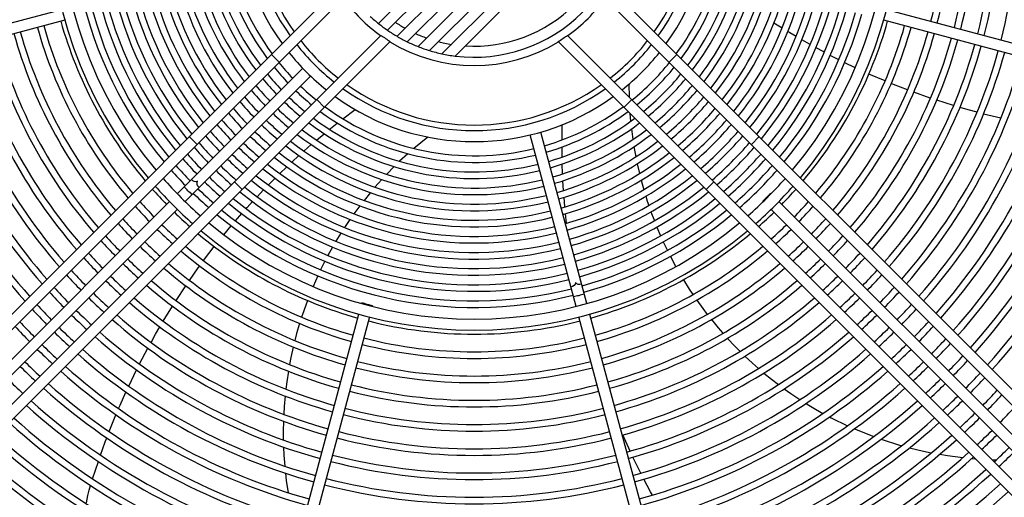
# Model space of a CAD drawing. Header units: centimetres. Extents: x -92429 to 178773, y 2337 to 428125.
# Tile 94 of 138: x 162349 to 162390, y 9511 to 9531. Entities that reach past the tile are written whole.
import ezdxf

# ---------------------------------------------------------------- set-up
doc = ezdxf.new("R2010")
doc.units = ezdxf.units.CM
doc.header["$LTSCALE"] = 50
doc.layers.add('WL_urządzenia', color=1, linetype='Continuous')

msp = doc.modelspace()

# ---------------------------------------------------------------- linework, layer by layer
at = {"layer": 'WL_urządzenia', "color": 1, "linetype": 'Continuous'}
for p, q in [((162363.869, 9530.689, 2170), (162372.893, 9539.714, 2170)), ((162373.173, 9539.338, 2170), (162364.245, 9530.41, 2170)), ((162364.645, 9530.155, 2170), (162373.428, 9538.937, 2170)), ((162373.657, 9538.511, 2170), (162365.072, 9529.926, 2170)), ((162365.527, 9529.725, 2170), (162373.858, 9538.056, 2170)), ((162374.028, 9537.571, 2170), (162366.012, 9529.555, 2170)), ((162366.532, 9529.42, 2170), (162374.163, 9537.051, 2170)), ((162374.259, 9536.491, 2170), (162367.092, 9529.324, 2170)), ((162362.126, 9532.158, 2170), (162338.098, 9508.13, 2170)), ((162397.681, 9508.13, 2170), (162373.653, 9532.158, 2170)), ((162338.425, 9507.802, 2170), (162362.391, 9531.768, 2170)), ((162373.388, 9531.768, 2170), (162397.354, 9507.802, 2170)), ((162336.043, 9527.4, 2170), (162350.549, 9531.287, 2170)), ((162385.23, 9531.287, 2170), (162399.736, 9527.4, 2170)), ((162350.669, 9530.839, 2170), (162336.163, 9526.952, 2170)), ((162380.838, 9530.498, 2170), (162380.493, 9530.714, 2170)), ((162399.616, 9526.952, 2170), (162385.11, 9530.839, 2170)), ((162363.964, 9530.195, 2170), (162339.998, 9506.229, 2170)), ((162395.781, 9506.229, 2170), (162371.815, 9530.195, 2170)), ((162381.162, 9530.3, 2170), (162381.078, 9530.351, 2170)), ((162381.425, 9530.144, 2170), (162381.162, 9530.3, 2170)), ((162340.326, 9505.901, 2170), (162364.355, 9529.93, 2170)), ((162371.424, 9529.93, 2170), (162395.453, 9505.901, 2170)), ((162382.018, 9529.805, 2170), (162381.668, 9530.003, 2170)), ((162382.56, 9529.51, 2170), (162382.263, 9529.669, 2170)), ((162359.364, 9529.396, 2170), (162359.692, 9529.069, 2170)), ((162376.087, 9529.069, 2170), (162376.415, 9529.396, 2170)), ((162382.617, 9529.479, 2170), (162382.56, 9529.51, 2170)), ((162383.221, 9529.168, 2170), (162382.864, 9529.35, 2170)), ((162355.404, 9523.535, 2170), (162360.68, 9528.811, 2170)), ((162383.91, 9528.834, 2170), (162383.47, 9529.045, 2170)), ((162355.731, 9523.207, 2170), (162361.007, 9528.483, 2170)), ((162385.169, 9528.276, 2170), (162384.488, 9528.569, 2170)), ((162374.392, 9528.139, 2170), (162374.4, 9527.61, 2170)), ((162385.519, 9528.132, 2170), (162385.426, 9528.17, 2170)), ((162386.116, 9527.9, 2170), (162385.519, 9528.132, 2170)), ((162387.069, 9527.558, 2170), (162386.377, 9527.803, 2170)), ((162387.077, 9527.555, 2170), (162387.069, 9527.558, 2170)), ((162361.265, 9527.495, 2170), (162361.593, 9527.168, 2170)), ((162374.186, 9527.168, 2170), (162374.514, 9527.495, 2170)), ((162388.05, 9527.241, 2170), (162387.341, 9527.466, 2170)), ((162388.655, 9527.065, 2170), (162388.318, 9527.161, 2170)), ((162362.365, 9526.69, 2170), (162362.877, 9527.078, 2170)), ((162374.437, 9526.917, 2170), (162374.467, 9526.577, 2170)), ((162389.037, 9526.96, 2170), (162388.655, 9527.065, 2170)), ((162390.036, 9526.71, 2170), (162389.308, 9526.888, 2170)), ((162361.847, 9526.28, 2170), (162362.131, 9526.507, 2170)), ((162371.583, 9525.796, 2170), (162371.593, 9526.439, 2170)), ((162355.906, 9525.938, 2170), (162356.234, 9525.611, 2170)), ((162361.257, 9525.791, 2170), (162361.576, 9526.058, 2170)), ((162361.802, 9526.243, 2170), (162361.847, 9526.28, 2170)), ((162365.94, 9525.918, 2170), (162365.353, 9525.439, 2170)), ((162372.176, 9518.801, 2170), (162370.245, 9526.008, 2170)), ((162372.624, 9518.921, 2170), (162370.692, 9526.128, 2170)), ((162374.501, 9526.26, 2170), (162374.56, 9525.816, 2170)), ((162379.545, 9525.611, 2170), (162379.873, 9525.938, 2170)), ((162360.729, 9525.33, 2170), (162361.038, 9525.603, 2170)), ((162371.587, 9525.137, 2170), (162371.583, 9525.5, 2170)), ((162374.607, 9525.513, 2170), (162374.645, 9525.296, 2170)), ((162360.215, 9524.863, 2170), (162360.516, 9525.139, 2170)), ((162365.1, 9525.217, 2170), (162364.755, 9524.898, 2170)), ((162371.588, 9525.078, 2170), (162371.587, 9525.137, 2170)), ((162374.645, 9525.296, 2170), (162374.685, 9525.087, 2170)), ((162359.716, 9524.386, 2170), (162360.009, 9524.668, 2170)), ((162364.527, 9524.676, 2170), (162364.213, 9524.356, 2170)), ((162371.609, 9524.37, 2170), (162371.595, 9524.786, 2170)), ((162374.744, 9524.795, 2170), (162374.839, 9524.384, 2170)), ((162357.807, 9524.038, 2170), (162358.135, 9523.71, 2170)), ((162359.231, 9523.902, 2170), (162359.446, 9524.12, 2170)), ((162359.446, 9524.12, 2170), (162359.515, 9524.189, 2170)), ((162363.855, 9523.968, 2170), (162363.715, 9523.809, 2170)), ((162364.003, 9524.132, 2170), (162363.855, 9523.968, 2170)), ((162371.647, 9523.67, 2170), (162371.623, 9524.082, 2170)), ((162374.91, 9524.102, 2170), (162375.021, 9523.702, 2170)), ((162377.644, 9523.71, 2170), (162377.972, 9524.038, 2170)), ((162358.758, 9523.409, 2170), (162359.035, 9523.701, 2170)), ((162363.522, 9523.582, 2170), (162363.256, 9523.254, 2170)), ((162375.103, 9523.428, 2170), (162375.168, 9523.224, 2170)), ((162380.359, 9523.552, 2170), (162380.375, 9523.535, 2170)), ((162344.456, 9512.588, 2170), (162355.076, 9523.207, 2170)), ((162358.341, 9522.955, 2170), (162358.567, 9523.204, 2170)), ((162363.078, 9523.024, 2170), (162362.831, 9522.691, 2170)), ((162371.699, 9522.978, 2170), (162371.667, 9523.385, 2170)), ((162375.168, 9523.224, 2170), (162375.23, 9523.039, 2170)), ((162380.048, 9523.207, 2170), (162380.031, 9523.224, 2170)), ((162380.703, 9523.207, 2170), (162391.323, 9512.588, 2170)), ((162355.404, 9522.879, 2170), (162344.784, 9512.26, 2170)), ((162357.85, 9522.396, 2170), (162358.112, 9522.698, 2170)), ((162358.298, 9522.907, 2170), (162358.341, 9522.955, 2170)), ((162371.767, 9522.292, 2170), (162371.726, 9522.696, 2170)), ((162375.323, 9522.772, 2170), (162375.465, 9522.393, 2170)), ((162390.995, 9512.26, 2170), (162380.375, 9522.879, 2170)), ((162357.358, 9521.808, 2170), (162357.669, 9522.184, 2170)), ((162362.545, 9522.28, 2170), (162362.437, 9522.118, 2170)), ((162362.666, 9522.457, 2170), (162362.545, 9522.28, 2170)), ((162362.284, 9521.88, 2170), (162362.073, 9521.535, 2170)), ((162371.803, 9521.984, 2170), (162371.8, 9522.011, 2170)), ((162375.569, 9522.132, 2170), (162375.727, 9521.762, 2170)), ((162375.841, 9521.508, 2170), (162375.955, 9521.266, 2170)), ((162356.512, 9520.722, 2170), (162356.961, 9521.311, 2170)), ((162361.931, 9521.292, 2170), (162361.737, 9520.941, 2170)), ((162375.955, 9521.266, 2170), (162376.014, 9521.146, 2170)), ((162361.607, 9520.694, 2170), (162361.486, 9520.455, 2170)), ((162376.139, 9520.898, 2170), (162376.369, 9520.467, 2170)), ((162355.918, 9519.893, 2170), (162356.288, 9520.416, 2170)), ((162356.288, 9520.416, 2170), (162356.348, 9520.498, 2170)), ((162361.486, 9520.455, 2170), (162361.428, 9520.335, 2170)), ((162361.309, 9520.084, 2170), (162361.112, 9519.638, 2170)), ((162376.688, 9519.918, 2170), (162376.932, 9519.53, 2170)), ((162355.356, 9519.052, 2170), (162355.761, 9519.664, 2170)), ((162376.932, 9519.53, 2170), (162377.089, 9519.293, 2170)), ((162355.351, 9519.045, 2170), (162355.356, 9519.052, 2170)), ((162360.875, 9519.048, 2170), (162360.72, 9518.617, 2170)), ((162363.155, 9518.921, 2170), (162363.162, 9518.944, 2170)), ((162377.247, 9519.063, 2170), (162377.506, 9518.704, 2170)), ((162354.811, 9518.176, 2170), (162355.201, 9518.81, 2170)), ((162359.149, 9503.967, 2170), (162363.035, 9518.473, 2170)), ((162360.72, 9518.617, 2170), (162360.629, 9518.347, 2170)), ((162363.609, 9518.824, 2170), (162363.603, 9518.801, 2170)), ((162372.744, 9518.473, 2170), (162376.63, 9503.967, 2170)), ((162377.506, 9518.704, 2170), (162377.689, 9518.462, 2170)), ((162363.483, 9518.353, 2170), (162359.596, 9503.847, 2170)), ((162360.546, 9518.081, 2170), (162360.422, 9517.656, 2170)), ((162376.183, 9503.847, 2170), (162372.296, 9518.353, 2170)), ((162377.864, 9518.241, 2170), (162378.146, 9517.899, 2170)), ((162354.299, 9517.287, 2170), (162354.494, 9517.632, 2170)), ((162354.494, 9517.632, 2170), (162354.669, 9517.935, 2170)), ((162360.422, 9517.656, 2170), (162360.345, 9517.362, 2170)), ((162378.146, 9517.899, 2170), (162378.349, 9517.666, 2170)), ((162378.539, 9517.455, 2170), (162378.846, 9517.13, 2170)), ((162353.816, 9516.378, 2170), (162354.165, 9517.041, 2170)), ((162360.278, 9517.089, 2170), (162360.182, 9516.656, 2170)), ((162378.846, 9517.13, 2170), (162379.067, 9516.906, 2170)), ((162360.182, 9516.656, 2170), (162360.123, 9516.352, 2170)), ((162379.274, 9516.705, 2170), (162379.596, 9516.406, 2170)), ((162379.596, 9516.406, 2170), (162379.846, 9516.186, 2170)), ((162353.361, 9515.449, 2170), (162353.689, 9516.126, 2170)), ((162360.074, 9516.073, 2170), (162360.007, 9515.631, 2170)), ((162380.069, 9515.997, 2170), (162380.387, 9515.738, 2170)), ((162360.007, 9515.631, 2170), (162359.967, 9515.319, 2170)), ((162380.387, 9515.738, 2170), (162380.686, 9515.509, 2170)), ((162353, 9514.649, 2170), (162353.242, 9515.192, 2170)), ((162380.926, 9515.332, 2170), (162381.205, 9515.134, 2170)), ((162381.205, 9515.134, 2170), (162381.588, 9514.879, 2170)), ((162359.936, 9515.032, 2170), (162359.898, 9514.594, 2170)), ((162352.936, 9514.501, 2170), (162353, 9514.649, 2170)), ((162359.898, 9514.594, 2170), (162359.878, 9514.262, 2170)), ((162381.845, 9514.715, 2170), (162381.967, 9514.641, 2170)), ((162381.967, 9514.641, 2170), (162382.105, 9514.558, 2170)), ((162382.105, 9514.558, 2170), (162382.555, 9514.301, 2170)), ((162352.541, 9513.534, 2170), (162352.825, 9514.239, 2170)), ((162359.867, 9513.969, 2170), (162359.859, 9513.559, 2170)), ((162382.83, 9514.153, 2170), (162382.898, 9514.117, 2170)), ((162382.898, 9514.117, 2170), (162383.588, 9513.78, 2170)), ((162359.859, 9513.559, 2170), (162359.862, 9513.183, 2170)), ((162383.882, 9513.649, 2170), (162384.69, 9513.325, 2170)), ((162352.177, 9512.548, 2170), (162352.376, 9513.098, 2170)), ((162352.376, 9513.098, 2170), (162352.439, 9513.266, 2170)), ((162374.446, 9512.711, 2170), (162374.138, 9513.394, 2170)), ((162385.003, 9513.213, 2170), (162385.768, 9512.97, 2170)), ((162359.87, 9512.885, 2170), (162359.887, 9512.543, 2170)), ((162385.768, 9512.97, 2170), (162385.864, 9512.943, 2170)), ((162386.197, 9512.853, 2170), (162386.776, 9512.714, 2170)), ((162386.776, 9512.714, 2170), (162387.112, 9512.644, 2170)), ((162351.845, 9511.543, 2170), (162352.084, 9512.275, 2170)), ((162359.887, 9512.543, 2170), (162359.921, 9512.084, 2170)), ((162374.898, 9511.781, 2170), (162374.566, 9512.456, 2170)), ((162387.466, 9512.579, 2170), (162387.787, 9512.527, 2170)), ((162387.787, 9512.527, 2170), (162388.44, 9512.441, 2170)), ((162388.817, 9512.405, 2170), (162388.961, 9512.393, 2170)), ((162389.654, 9512.356, 2170), (162389.757, 9512.353, 2170)), ((162389.757, 9512.353, 2170), (162389.853, 9512.351, 2170)), ((162359.951, 9511.781, 2170), (162359.967, 9511.638, 2170)), ((162359.967, 9511.638, 2170), (162359.987, 9511.479, 2170)), ((162359.987, 9511.479, 2170), (162360.061, 9510.966, 2170)), ((162375.306, 9511.003, 2170), (162375.027, 9511.529, 2170)), ((162351.643, 9510.848, 2170), (162351.705, 9511.077, 2170)), ((162351.705, 9511.077, 2170), (162351.761, 9511.266, 2170)), ((162375.383, 9510.862, 2170), (162375.306, 9511.003, 2170)), ((162351.581, 9510.54, 2170), (162351.643, 9510.848, 2170))]:
    msp.add_line(p, q, dxfattribs=at)
for points in [[(162363.964, 9530.195, -0.016414), (162364.355, 9529.93)], [(162371.424, 9529.93, -0.016414), (162371.815, 9530.195)], [(162356.327, 9523.802, -0.374287), (162356.258, 9524.062, -0.374287), (162355.999, 9524.13)], [(162356.021, 9523.497, 0.037253), (162355.851, 9523.655, 0.037253), (162355.694, 9523.825)], [(162380.359, 9523.552, 0.037253), (162380.201, 9523.382, 0.037253), (162380.031, 9523.224)], [(162380.189, 9523.394, 0.037253), (162380.359, 9523.552)], [(162380.031, 9523.224, 0.037253), (162380.189, 9523.394)], [(162372.406, 9519.734, -0.374287), (162372.147, 9519.805, -0.374287), (162371.958, 9519.614)], [(162372.517, 9519.317, 0.037253), (162372.296, 9519.249, 0.037253), (162372.07, 9519.197)], [(162363.609, 9518.824, 0.037253), (162363.383, 9518.875, 0.037253), (162363.162, 9518.944)], [(162363.162, 9518.944, 0.037253), (162363.388, 9518.892)], [(162363.388, 9518.892, 0.037253), (162363.609, 9518.824)]]:
    msp.add_lwpolyline(points, format="xyb", dxfattribs=at)
msp.add_circle((162367.889, 9535.693, 2170), 47.277, dxfattribs=at)
for radius, start, end in [(47.277, 139.4416, 130.5584), (42.566, 137.9961, 132.0039), (42.222, 138.0205, 131.9795), (42.012, 138.0356, 131.9644), (17.891, 140.0533, 219.9467), (17.891, 320.0533, 39.9467), (17.428, 140.1881, 219.8119), (17.428, 320.1881, 39.8119), (9.967, 144.0971, 215.9029), (9.967, 324.0971, 35.9029), (22.88, 345.5804, 14.4196), (9.504, 144.5449, 215.4551), (9.27, 144.7878, 215.2122), (9.27, 324.7878, 35.2122), (9.504, 324.5449, 35.4551), (20.842, 345.6371, 14.3629), (21.12, 345.6287, 14.3713), (21.861, 345.6074, 14.3926), (22.139, 345.5998, 14.4002), (19.823, 345.6699, 14.3301), (20.101, 345.6606, 14.3394), (16.94, 165.7839, 219.6621), (16.662, 165.797, 219.5728), (16.262, 165.8165, 219.439), (15.984, 165.8307, 219.342), (15.585, 165.852, 219.1964), (15.307, 165.8675, 219.0906), (14.907, 165.8908, 218.9317), (14.629, 165.9077, 218.8158), (14.23, 165.9332, 218.6415), (13.951, 165.9518, 218.5142), (13.552, 165.9799, 218.3222), (13.274, 166.0004, 218.1816), (12.874, 166.0314, 217.969), (12.596, 166.0542, 217.8129), (12.197, 166.0887, 217.5762), (11.919, 166.1142, 217.402), (11.519, 166.1528, 217.1369), (11.241, 166.1813, 216.9411), (10.842, 166.2249, 216.642), (10.563, 166.2571, 216.4203), (6.418, 262.8711, 7.1289), (5.955, 266.4231, 3.5769), (10.563, 323.5797, 343.7429), (10.842, 323.358, 343.7751), (11.241, 323.0589, 343.8187), (11.519, 322.8631, 343.8472), (11.919, 322.598, 343.8858), (12.197, 322.4238, 343.9113), (12.596, 322.1871, 343.9458), (12.874, 322.031, 343.9686), (6.77, 215.5424, 234.4576), (6.77, 305.5424, 324.4576), (13.274, 321.8184, 343.9996), (13.552, 321.6778, 344.0201), (13.951, 321.4858, 344.0482), (14.23, 321.3585, 344.0668), (14.629, 321.1842, 344.0923), (14.907, 321.0683, 344.1092), (15.307, 320.9094, 344.1325), (15.585, 320.8036, 344.148), (15.984, 320.658, 344.1693), (6.418, 227.0695, 231.2192), (16.262, 320.561, 344.1835), (16.662, 320.4272, 344.203), (16.94, 320.3379, 344.2161), (19.082, 195.6959, 220.2628), (18.804, 195.7062, 220.1926), (18.063, 195.7351, 219.9949), (6.419, 231.2182, 235.4003), (5.955, 236.2209, 240.8089), (18.063, 320.0051, 344.2649), (18.804, 319.8074, 344.2938), (19.082, 319.7372, 344.3041), (20.842, 195.6371, 220.6636), (20.101, 195.6606, 220.5034), (19.823, 195.6699, 220.4402), (6.418, 235.4021, 239.6419), (6.419, 239.6394, 243.9622), (5.955, 245.5036, 250.3473), (19.823, 319.5598, 344.3301), (20.101, 319.4966, 344.3394), (20.842, 319.3364, 344.3629), (22.139, 195.5998, 220.9181), (21.861, 195.6074, 220.8661), (21.12, 195.6287, 220.7208), (9.504, 218.2782, 231.7218), (9.27, 218.1079, 231.8921), (6.77, 238.461, 301.539), (6.418, 243.9655, 248.4046), (6.419, 248.4004, 252.993), (5.955, 255.3938, 260.7167), (9.27, 308.1079, 321.8921), (9.504, 308.2782, 321.7218), (21.12, 319.2792, 344.3713), (21.861, 319.1339, 344.3926), (22.139, 319.0819, 344.4002), (24.177, 195.5492, 221.2627), (23.899, 195.5556, 221.2191), (23.158, 195.5734, 221.098), (22.88, 195.5804, 221.0505), (9.967, 218.5921, 231.4079), (6.418, 252.9982, 257.7971), (6.419, 257.7908, 262.8635), (9.967, 308.5921, 321.4079), (22.88, 318.9495, 344.4196), (23.158, 318.902, 344.4266), (23.899, 318.7809, 344.4444), (24.177, 318.7373, 344.4508), (25.196, 195.527, 221.414), (24.918, 195.5329, 221.374), (10.842, 219.1108, 223.7751), (10.563, 218.9552, 223.7429), (10.563, 308.9552, 321.0448), (10.842, 309.1108, 320.8892), (24.918, 318.626, 344.4671), (25.196, 318.586, 344.473), (11.241, 219.3208, 223.8187), (11.241, 309.3208, 320.6792), (25.937, 318.4834, 344.488), (26.215, 318.4464, 344.4935), (26.956, 318.3516, 344.5074), (27.234, 318.3173, 344.5124), (11.919, 219.6446, 223.8858), (11.519, 219.4583, 223.8472), (10.563, 226.2571, 231.0448), (9.27, 234.7878, 305.2122), (11.519, 309.4583, 320.5417), (11.919, 309.6446, 320.3554), (27.975, 318.2293, 344.5253), (28.253, 318.1975, 344.53), (12.596, 219.9335, 223.9458), (12.197, 219.7671, 223.9113), (11.241, 226.1813, 230.6792), (10.842, 226.2249, 230.8892), (9.967, 234.0971, 305.9029), (9.504, 234.5449, 305.4551), (12.197, 309.7671, 320.2329), (12.596, 309.9335, 320.0665), (28.994, 318.1157, 344.542), (29.272, 318.0861, 344.5464), (12.874, 220.0432, 223.9686), (11.519, 226.1528, 230.5417), (10.563, 233.5797, 283.7429), (10.563, 286.2571, 306.4203), (12.874, 310.0432, 319.9568), (13.552, 220.2916, 224.0201), (13.274, 220.1927, 223.9996), (12.197, 226.0887, 230.2329), (11.919, 226.1142, 230.3554), (10.842, 233.358, 283.7751), (10.842, 286.2249, 306.642), (13.274, 310.1927, 319.8073), (13.552, 310.2916, 319.7084), (14.23, 220.5163, 224.0668), (13.951, 220.4267, 224.0482), (12.874, 226.0314, 229.9568), (12.596, 226.0542, 230.0665), (11.519, 232.8631, 283.8472), (11.241, 233.0589, 283.8187), (11.241, 286.1813, 306.9411), (11.519, 286.1528, 307.1369), (13.951, 310.4267, 319.5733), (14.23, 310.5163, 319.4837), (14.907, 220.7205, 224.1092), (14.629, 220.639, 224.0923), (13.552, 225.9799, 229.7084), (13.274, 226.0004, 229.8073), (12.197, 232.4238, 283.9113), (11.919, 232.598, 283.8859), (11.919, 286.1142, 307.402), (12.197, 286.0887, 307.5762), (14.629, 310.639, 319.361), (14.907, 310.7205, 319.2795), (15.585, 220.9069, 224.148), (15.307, 220.8324, 224.1325), (13.951, 225.9518, 229.5733), (12.874, 232.031, 283.9686), (12.596, 232.1871, 283.9458), (12.596, 286.0542, 307.8129), (12.874, 286.0314, 307.969), (15.307, 310.8324, 319.1676), (15.585, 310.9069, 319.0931), (15.984, 221.0093, 224.1693), (14.629, 225.9077, 229.361), (14.23, 225.9332, 229.4837), (13.274, 231.8184, 283.9996), (13.274, 286.0004, 308.1816), (15.984, 311.0093, 318.9907), (16.662, 221.1719, 224.203), (16.262, 221.0777, 224.1835), (15.307, 225.8675, 229.1676), (14.907, 225.8908, 229.2795), (13.951, 231.4858, 284.0482), (13.552, 231.6778, 284.0201), (13.552, 285.9799, 308.3222), (13.951, 285.9518, 308.5142), (16.262, 311.0777, 318.9223), (16.662, 311.1719, 318.8281), (16.94, 221.2348, 224.2161), (15.585, 225.852, 229.0931), (14.629, 231.1842, 284.0923), (14.23, 231.3585, 284.0668), (14.23, 285.9332, 308.6415), (14.629, 285.9077, 308.8158), (16.94, 311.2348, 318.7652), (17.891, 221.4353, 228.5647), (17.428, 221.3403, 228.6597), (16.262, 225.8165, 228.9223), (15.984, 225.8307, 228.9907), (14.907, 231.0683, 284.1092), (14.907, 285.8908, 308.9317), (17.428, 311.3403, 318.6597), (17.891, 311.4353, 318.5647), (18.063, 221.4692, 224.2649), (16.94, 225.7839, 228.7652), (16.662, 225.797, 228.8281), (15.585, 230.8036, 284.148), (15.307, 230.9094, 284.1325), (15.307, 285.8675, 309.0906), (15.585, 285.852, 309.1964), (18.063, 315.7351, 318.5308), (19.082, 221.658, 224.3041), (18.804, 221.6085, 224.2938), (16.262, 230.561, 284.1835), (15.984, 230.658, 284.1693), (15.984, 285.8307, 309.342), (16.262, 285.8165, 309.439), (18.804, 315.7062, 318.3915), (19.082, 315.6959, 318.342), (18.063, 225.7351, 228.5308), (16.94, 230.3379, 284.2161), (16.662, 230.4272, 284.203), (16.662, 285.797, 309.5728), (16.94, 285.7839, 309.6621), (18.063, 311.4692, 314.2649), (20.101, 221.8276, 224.3394), (19.823, 221.783, 224.3301), (18.804, 225.7062, 228.3915), (17.428, 230.1881, 309.8119), (18.804, 311.6085, 314.2938), (19.823, 315.6699, 318.217), (20.101, 315.6606, 318.1724), (20.842, 221.9405, 224.3629), (19.082, 225.6959, 228.342), (18.063, 230.0051, 254.2649), (17.891, 230.0533, 309.9467), (18.063, 285.7351, 309.9949), (19.082, 311.658, 314.3041), (20.842, 315.6371, 318.0595), (21.12, 221.9808, 224.3713), (19.823, 225.6699, 228.217), (19.823, 311.783, 314.3301), (21.12, 315.6287, 318.0192), (21.861, 222.0832, 224.3926), (20.101, 225.6606, 228.1724), (19.082, 229.7372, 254.3041), (18.804, 229.8074, 254.2938), (18.804, 285.7062, 310.1926), (19.082, 285.6959, 310.2628), (20.101, 311.8276, 314.3394), (21.861, 315.6074, 317.9168), (22.139, 222.1199, 224.4002), (21.12, 225.6287, 228.0192), (20.842, 225.6371, 228.0595), (19.823, 229.5598, 254.3301), (19.823, 285.6699, 310.4402), (20.842, 311.9405, 314.3629), (21.12, 311.9808, 314.3713), (22.139, 315.5998, 317.8801), (23.158, 222.2467, 224.4266), (22.88, 222.2132, 224.4196), (20.101, 229.4966, 254.3394), (20.101, 285.6606, 310.5034), (22.88, 315.5804, 317.7868), (23.158, 315.5734, 317.7533), (22.139, 225.5998, 227.8801), (21.861, 225.6074, 227.9168), (20.842, 229.3364, 254.3629), (20.842, 285.6371, 310.6636), (21.861, 312.0832, 314.3926), (22.139, 312.1199, 314.4002), (24.177, 222.3628, 224.4508), (23.899, 222.3321, 224.4444), (22.88, 225.5804, 227.7868), (21.12, 229.2792, 254.3713), (21.12, 285.6287, 310.7208), (22.88, 312.2132, 314.4196), (23.899, 315.5556, 317.6679), (24.177, 315.5492, 317.6372), (24.918, 222.4413, 224.4671), (23.158, 225.5734, 227.7533), (22.139, 229.0819, 254.4002), (21.861, 229.1339, 254.3926), (21.861, 285.6074, 310.8661), (22.139, 285.5998, 310.9181), (23.158, 312.2467, 314.4266), (24.918, 315.5329, 317.5587), (25.196, 222.4696, 224.473), (23.899, 225.5556, 227.6679), (23.899, 312.3321, 314.4444), (25.196, 315.527, 317.5304), (25.937, 222.5419, 224.488), (24.177, 225.5492, 227.6372), (23.158, 228.902, 254.4266), (22.88, 228.9495, 254.4196), (18.063, 255.7351, 284.2649), (22.88, 285.5804, 311.0505), (23.158, 285.5734, 311.098), (24.177, 312.3628, 314.4508), (25.937, 315.512, 317.4581), (26.215, 222.568, 224.4935), (25.196, 225.527, 227.5304), (24.918, 225.5329, 227.5587), (23.899, 228.7809, 254.4444), (23.899, 285.5556, 311.2191), (24.918, 312.4413, 314.4671), (25.196, 312.4696, 314.473), (26.215, 315.5065, 317.432), (24.177, 228.7373, 254.4508), (18.804, 255.7062, 284.2938), (24.177, 285.5492, 311.2627), (26.956, 315.4926, 317.3651), (27.234, 315.4876, 317.341), (26.215, 225.5065, 227.432), (25.937, 225.512, 227.4581), (25.196, 228.586, 254.473), (24.918, 228.626, 254.4671), (19.082, 255.6959, 284.3041), (24.918, 285.5329, 311.374), (25.196, 285.527, 311.414), (25.937, 312.5419, 314.488), (26.215, 312.568, 314.4935), (26.956, 225.4926, 227.3651), (19.823, 255.6699, 284.3301), (26.956, 312.6349, 314.5074), (27.975, 315.4747, 317.2789), (28.253, 315.47, 317.2565), (27.234, 225.4876, 227.341), (26.215, 228.4464, 254.4935), (25.937, 228.4834, 254.488), (20.101, 255.6606, 284.3394), (25.937, 285.512, 311.5166), (26.215, 285.5065, 311.5536), (27.234, 312.659, 314.5124), (28.994, 315.458, 317.1988), (27.975, 225.4747, 227.2789), (26.956, 228.3516, 254.5074), (26.956, 285.4926, 311.6484), (27.975, 312.7211, 314.5253), (28.253, 312.7435, 314.53), (29.272, 315.4536, 317.1779), (27.234, 228.3173, 254.5124), (21.12, 255.6287, 284.3713), (20.842, 255.6371, 284.3629), (27.234, 285.4876, 311.6827), (30.013, 315.4424, 317.1241), (27.975, 228.2293, 254.5253), (27.975, 285.4747, 311.7707), (28.994, 312.8012, 314.542), (29.272, 312.8221, 314.5464), (30.291, 315.4384, 317.1046), (28.253, 228.1975, 254.53), (21.861, 255.6074, 284.3926), (28.253, 285.47, 311.8025), (30.013, 312.8759, 314.5576), (31.032, 315.4279, 317.0543), (29.272, 228.0861, 254.5464), (28.994, 228.1157, 254.542), (22.139, 255.5998, 284.4002), (28.994, 285.458, 311.8843), (29.272, 285.4536, 311.9139), (30.291, 312.8954, 314.5616), (22.88, 255.5804, 284.4196), (31.032, 312.9457, 314.5721), (30.291, 227.9822, 254.5616), (30.013, 228.0099, 254.5576), (23.158, 255.5734, 284.4266), (30.013, 285.4424, 311.9901), (30.291, 285.4384, 312.0178), (31.31, 312.9639, 314.5759), (31.032, 227.9109, 254.5721), (31.032, 285.4279, 312.0891), (32.051, 313.011, 314.5857), (32.329, 313.0281, 314.5893), (31.31, 227.8851, 254.5759), (24.177, 255.5492, 284.4508), (23.899, 255.5556, 284.4444), (31.31, 285.4241, 312.1149), (32.051, 227.8183, 254.5857), (32.051, 285.4143, 312.1817), (32.329, 227.794, 254.5893), (24.918, 255.5329, 284.4671), (32.329, 285.4107, 312.206), (33.372, 227.7066, 312.2934), (32.908, 227.7448, 312.2552), (25.196, 255.527, 284.473)]:
    msp.add_arc((162367.889, 9535.693, 2170), radius, start, end, dxfattribs=at)

doc.saveas('drawing.dxf')
